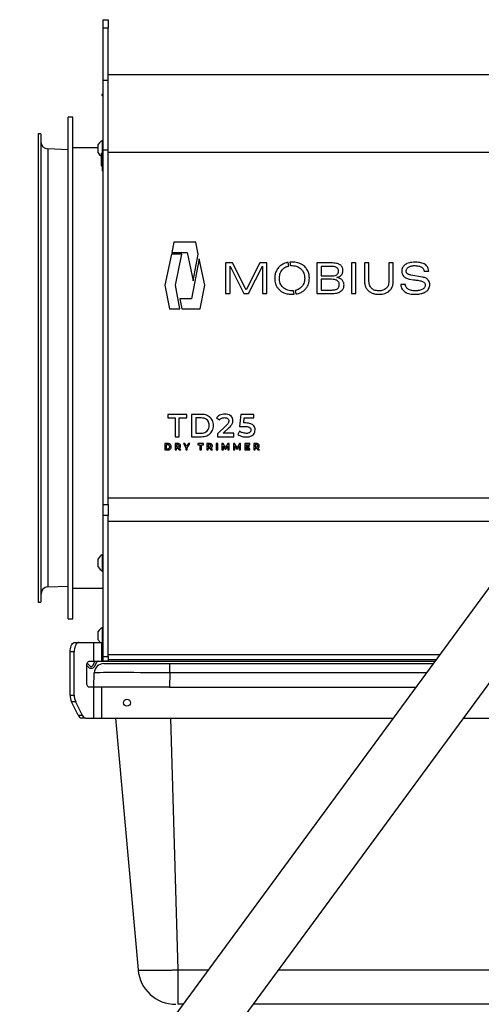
# Model space of a CAD drawing. Header units: inches. Extents: x 41.7 to 125.9, y 54.1 to 147.1.
# Tile 33 of 59: x 89.6 to 101.8, y 67.5 to 93.5. Entities that reach past the tile are written whole.
import ezdxf

# ---------------------------------------------------------------- set-up
doc = ezdxf.new("R2010")
doc.units = ezdxf.units.IN
doc.header["$LTSCALE"] = 20
doc.header["$MEASUREMENT"] = 0

msp = doc.modelspace()

# ---------------------------------------------------------------- linework, layer by layer
for p, q in [((91.853, 93.521), (91.978, 93.521)), ((91.853, 93.295), (91.853, 93.521)), ((91.978, 93.521), (91.978, 93.295)), ((91.978, 93.295), (91.853, 93.295)), ((91.853, 91.911), (91.853, 93.295)), ((91.978, 91.911), (91.978, 93.295)), ((91.978, 91.911), (91.853, 91.911)), ((91.853, 90.071), (91.853, 91.911)), ((91.978, 92.071), (116.978, 92.071)), ((91.978, 90.071), (91.978, 91.911)), ((91.853, 91.547), (91.817, 91.541)), ((91.817, 91.541), (91.817, 91.531)), ((91.817, 91.531), (91.853, 91.495)), ((91.047, 90.946), (90.922, 90.946)), ((90.922, 77.696), (90.922, 90.946)), ((91.047, 77.696), (91.047, 90.946)), ((90.207, 90.508), (90.129, 90.508)), ((90.129, 90.508), (90.129, 90.135)), ((90.207, 90.508), (90.207, 90.135)), ((91.853, 90.333), (91.835, 90.333)), ((91.835, 90.125), (91.835, 90.333)), ((90.129, 90.135), (90.129, 78.133)), ((90.207, 90.135), (90.207, 78.133)), ((90.922, 90.083), (90.387, 90.107)), ((90.387, 90.107), (90.387, 78.535)), ((91.721, 90.136), (91.047, 90.136)), ((91.721, 90.114), (91.721, 90.224)), ((91.721, 90.005), (91.721, 90.114)), ((91.828, 90.008), (91.803, 89.983)), ((91.843, 90.133), (91.828, 90.118)), ((91.828, 89.821), (91.828, 90.118)), ((91.853, 90.133), (91.843, 90.133)), ((91.843, 90.133), (91.843, 89.821)), ((91.978, 90.071), (91.853, 90.071)), ((91.853, 80.713), (91.853, 90.071)), ((91.978, 80.713), (91.978, 90.071)), ((91.978, 90.021), (116.978, 90.021)), ((91.803, 89.68), (91.803, 89.983)), ((91.828, 89.524), (91.828, 89.821)), ((91.843, 89.821), (91.843, 89.509)), ((91.803, 89.658), (91.803, 89.68)), ((91.803, 89.658), (91.828, 89.633)), ((91.828, 89.524), (91.843, 89.509)), ((91.843, 89.509), (91.853, 89.509)), ((93.717, 87.643), (93.66, 87.374)), ((94.294, 87.643), (93.717, 87.643)), ((94.361, 87.325), (94.294, 87.643)), ((93.651, 87.327), (93.478, 86.508)), ((93.931, 87.327), (93.651, 87.327)), ((93.66, 87.374), (94.07, 87.374)), ((93.758, 86.505), (93.931, 87.327)), ((94.07, 87.374), (94.228, 86.626)), ((94.386, 87.204), (94.185, 86.15)), ((94.228, 86.626), (94.361, 87.325)), ((94.533, 86.508), (94.386, 87.204)), ((95.271, 87.094), (95.084, 87.094)), ((95.084, 87.094), (95.084, 86.288)), ((95.201, 86.288), (95.201, 87.011)), ((95.201, 87.011), (95.203, 87.011)), ((95.203, 87.011), (95.568, 86.288)), ((95.63, 86.386), (95.271, 87.094)), ((95.988, 87.094), (95.63, 86.386)), ((95.692, 86.288), (96.056, 87.011)), ((96.176, 87.094), (95.988, 87.094)), ((96.056, 87.011), (96.058, 87.011)), ((96.058, 87.011), (96.058, 86.288)), ((96.176, 86.288), (96.176, 87.094)), ((96.755, 87.015), (96.737, 87.108)), ((96.783, 87.113), (96.801, 87.022)), ((97.875, 87.094), (97.491, 87.094)), ((97.491, 87.094), (97.491, 86.288)), ((97.608, 87.002), (97.608, 86.754)), ((97.868, 87.002), (97.608, 87.002)), ((98.526, 87.094), (98.409, 87.094)), ((98.409, 87.094), (98.409, 86.288)), ((98.526, 86.288), (98.526, 87.094)), ((98.873, 87.094), (98.756, 87.094)), ((98.756, 87.094), (98.756, 86.613)), ((98.873, 86.607), (98.873, 87.094)), ((99.514, 87.094), (99.397, 87.094)), ((99.397, 87.094), (99.397, 86.607)), ((99.514, 86.613), (99.514, 87.094)), ((97.608, 86.754), (97.908, 86.754)), ((97.608, 86.663), (97.608, 86.379)), ((97.882, 86.663), (97.608, 86.663)), ((98.021, 86.709), (98.021, 86.712)), ((99.934, 86.668), (100.049, 86.649)), ((100.285, 86.721), (99.982, 86.772)), ((100.328, 86.879), (100.452, 86.879)), ((93.478, 86.508), (93.598, 85.88)), ((93.877, 85.88), (93.758, 86.505)), ((94.413, 85.88), (94.533, 86.508)), ((96.925, 86.367), (96.943, 86.274)), ((97.608, 86.379), (97.889, 86.379)), ((99.835, 86.529), (99.711, 86.529)), ((93.874, 86.15), (93.925, 85.88)), ((94.185, 86.15), (93.874, 86.15)), ((95.084, 86.288), (95.201, 86.288)), ((95.568, 86.288), (95.692, 86.288)), ((96.058, 86.288), (96.176, 86.288)), ((96.896, 86.269), (96.879, 86.36)), ((97.491, 86.288), (97.903, 86.288)), ((98.409, 86.288), (98.526, 86.288)), ((93.598, 85.88), (93.877, 85.88)), ((93.925, 85.88), (94.413, 85.88)), ((105.603, 83.367), (89.645, 61.642)), ((94.056, 83.094), (93.556, 83.094)), ((93.556, 83.094), (93.556, 83.001)), ((93.556, 83.001), (93.752, 83.001)), ((93.752, 83.001), (93.752, 82.504)), ((93.861, 82.504), (93.861, 83.001)), ((93.861, 83.001), (94.056, 83.001)), ((94.056, 83.001), (94.056, 83.094)), ((94.443, 83.094), (94.186, 83.094)), ((94.186, 83.094), (94.186, 82.504)), ((94.295, 83.001), (94.295, 82.597)), ((94.438, 83.001), (94.295, 83.001)), ((94.844, 83.004), (94.921, 82.945)), ((95.484, 83.094), (95.453, 82.773)), ((95.83, 83.094), (95.484, 83.094)), ((95.564, 82.866), (95.576, 83.002)), ((95.576, 83.002), (95.83, 83.002)), ((95.83, 83.002), (95.83, 83.094)), ((95.101, 82.8), (94.867, 82.578)), ((95.024, 82.597), (95.181, 82.747)), ((95.453, 82.773), (95.596, 82.773)), ((95.62, 82.866), (95.564, 82.866)), ((93.752, 82.504), (93.861, 82.504)), ((94.186, 82.504), (94.443, 82.504)), ((94.295, 82.597), (94.438, 82.597)), ((94.867, 82.578), (94.867, 82.504)), ((94.867, 82.504), (95.301, 82.504)), ((95.301, 82.597), (95.024, 82.597)), ((95.301, 82.504), (95.301, 82.597)), ((95.456, 82.649), (95.41, 82.564)), ((93.555, 82.323), (93.478, 82.323)), ((93.478, 82.323), (93.478, 82.153)), ((93.517, 82.291), (93.517, 82.185)), ((93.553, 82.291), (93.517, 82.291)), ((93.822, 82.323), (93.749, 82.323)), ((93.749, 82.323), (93.749, 82.153)), ((93.82, 82.291), (93.788, 82.291)), ((93.788, 82.291), (93.788, 82.232)), ((93.788, 82.232), (93.82, 82.232)), ((93.788, 82.2), (93.824, 82.2)), ((93.788, 82.153), (93.788, 82.2)), ((93.824, 82.2), (93.857, 82.153)), ((93.899, 82.153), (93.861, 82.208)), ((94.01, 82.323), (93.968, 82.323)), ((93.968, 82.323), (94.034, 82.214)), ((94.055, 82.247), (94.01, 82.323)), ((94.034, 82.214), (94.034, 82.153)), ((94.1, 82.323), (94.055, 82.247)), ((94.073, 82.213), (94.139, 82.323)), ((94.073, 82.153), (94.073, 82.213)), ((94.139, 82.323), (94.1, 82.323)), ((94.498, 82.323), (94.35, 82.323)), ((94.35, 82.323), (94.35, 82.291)), ((94.35, 82.291), (94.404, 82.291)), ((94.404, 82.291), (94.404, 82.153)), ((94.444, 82.153), (94.444, 82.291)), ((94.444, 82.291), (94.498, 82.291)), ((94.498, 82.291), (94.498, 82.323)), ((94.662, 82.323), (94.589, 82.323)), ((94.589, 82.323), (94.589, 82.153)), ((94.628, 82.291), (94.628, 82.232)), ((94.66, 82.291), (94.628, 82.291)), ((94.628, 82.232), (94.66, 82.232)), ((94.628, 82.153), (94.628, 82.2)), ((94.628, 82.2), (94.664, 82.2)), ((94.664, 82.2), (94.697, 82.153)), ((94.739, 82.153), (94.701, 82.208)), ((94.73, 82.255), (94.735, 82.256)), ((94.877, 82.323), (94.838, 82.323)), ((94.838, 82.323), (94.838, 82.153)), ((94.877, 82.153), (94.877, 82.323)), ((95.02, 82.323), (94.988, 82.323)), ((94.988, 82.323), (94.988, 82.153)), ((95.084, 82.217), (95.02, 82.323)), ((95.025, 82.253), (95.074, 82.171)), ((95.025, 82.153), (95.025, 82.253)), ((95.146, 82.323), (95.084, 82.217)), ((95.092, 82.171), (95.142, 82.255)), ((95.142, 82.255), (95.142, 82.153)), ((95.178, 82.323), (95.146, 82.323)), ((95.179, 82.153), (95.178, 82.323)), ((95.323, 82.323), (95.29, 82.323)), ((95.29, 82.323), (95.29, 82.153)), ((95.386, 82.217), (95.323, 82.323)), ((95.327, 82.253), (95.377, 82.171)), ((95.327, 82.153), (95.327, 82.253)), ((95.449, 82.323), (95.386, 82.217)), ((95.394, 82.171), (95.444, 82.255)), ((95.444, 82.255), (95.445, 82.153)), ((95.481, 82.323), (95.449, 82.323)), ((95.481, 82.153), (95.481, 82.323)), ((95.721, 82.323), (95.593, 82.323)), ((95.593, 82.323), (95.593, 82.153)), ((95.632, 82.255), (95.632, 82.291)), ((95.632, 82.291), (95.721, 82.291)), ((95.71, 82.255), (95.632, 82.255)), ((95.632, 82.185), (95.632, 82.224)), ((95.632, 82.224), (95.71, 82.224)), ((95.71, 82.224), (95.71, 82.255)), ((95.721, 82.291), (95.721, 82.323)), ((95.901, 82.323), (95.828, 82.323)), ((95.828, 82.323), (95.828, 82.153)), ((95.867, 82.291), (95.867, 82.232)), ((95.899, 82.291), (95.867, 82.291)), ((95.867, 82.232), (95.899, 82.232)), ((95.867, 82.153), (95.867, 82.2)), ((95.867, 82.2), (95.903, 82.2)), ((95.903, 82.2), (95.936, 82.153)), ((95.978, 82.153), (95.94, 82.208)), ((93.478, 82.153), (93.555, 82.153)), ((93.517, 82.185), (93.553, 82.185)), ((93.749, 82.153), (93.788, 82.153)), ((93.857, 82.153), (93.899, 82.153)), ((94.034, 82.153), (94.073, 82.153)), ((94.404, 82.153), (94.444, 82.153)), ((94.589, 82.153), (94.628, 82.153)), ((94.697, 82.153), (94.739, 82.153)), ((94.838, 82.153), (94.877, 82.153)), ((94.988, 82.153), (95.025, 82.153)), ((95.074, 82.171), (95.092, 82.171)), ((95.142, 82.153), (95.179, 82.153)), ((95.29, 82.153), (95.327, 82.153)), ((95.377, 82.171), (95.394, 82.171)), ((95.445, 82.153), (95.481, 82.153)), ((95.593, 82.153), (95.724, 82.153)), ((95.724, 82.185), (95.632, 82.185)), ((95.724, 82.153), (95.724, 82.185)), ((95.828, 82.153), (95.867, 82.153)), ((95.936, 82.153), (95.978, 82.153)), ((91.797, 62.038), (105.943, 81.296)), ((91.853, 80.713), (91.978, 80.713)), ((91.853, 80.419), (91.853, 80.713)), ((91.978, 80.887), (103.782, 80.887)), ((91.978, 80.713), (91.978, 80.419)), ((91.978, 80.419), (91.853, 80.419)), ((91.853, 76.699), (91.853, 80.419)), ((91.978, 76.699), (91.978, 80.419)), ((91.978, 80.269), (103.327, 80.269)), ((91.853, 79.39), (91.835, 79.39)), ((91.835, 79.207), (91.835, 79.39)), ((91.721, 79.189), (91.721, 79.281)), ((91.721, 79.063), (91.721, 79.189)), ((91.835, 78.953), (91.835, 79.207)), ((91.835, 78.953), (91.853, 78.953)), ((90.387, 78.535), (90.922, 78.558)), ((91.047, 78.506), (91.853, 78.506)), ((90.129, 78.133), (90.207, 78.133)), ((90.922, 77.696), (91.047, 77.696)), ((91.721, 77.263), (91.721, 77.355)), ((91.721, 77.136), (91.721, 77.263)), ((91.853, 77.464), (91.835, 77.464)), ((91.835, 77.28), (91.835, 77.464)), ((91.835, 77.071), (91.835, 77.28)), ((91.105, 77.071), (91.214, 77.071)), ((91.214, 77.071), (91.603, 77.071)), ((91.603, 76.571), (91.603, 77.071)), ((91.603, 77.071), (91.819, 77.071)), ((91.819, 76.571), (91.819, 77.071)), ((91.819, 77.071), (91.853, 77.071)), ((91.086, 76.816), (90.978, 76.816)), ((90.978, 75.676), (90.978, 76.816)), ((91.086, 75.676), (91.086, 76.816)), ((91.978, 76.751), (100.743, 76.751)), ((91.427, 76.518), (91.496, 76.448)), ((91.478, 76.571), (91.603, 76.571)), ((91.575, 76.459), (91.639, 76.571)), ((91.603, 76.571), (91.819, 76.571)), ((91.618, 76.434), (91.683, 76.546)), ((91.819, 76.571), (91.858, 76.571)), ((91.853, 76.699), (91.978, 76.699)), ((91.853, 76.571), (91.853, 76.699)), ((91.978, 76.571), (91.853, 76.571)), ((91.858, 76.571), (100.611, 76.571)), ((91.858, 76.571), (91.858, 76.571)), ((91.866, 76.508), (91.866, 76.508)), ((91.866, 76.508), (93.595, 76.508)), ((91.978, 76.699), (91.978, 76.571)), ((91.978, 76.621), (100.647, 76.621)), ((93.595, 76.508), (93.615, 76.508)), ((93.615, 76.267), (93.615, 76.508)), ((93.615, 76.508), (100.565, 76.508)), ((91.415, 76.008), (91.415, 76.446)), ((91.416, 76.458), (91.461, 76.413)), ((91.603, 75.883), (91.616, 76.267)), ((93.615, 76.267), (93.602, 75.883)), ((100.388, 76.267), (93.615, 76.267)), ((91.603, 75.883), (91.478, 75.883)), ((91.603, 75.071), (91.603, 75.883)), ((91.819, 75.883), (91.603, 75.883)), ((91.819, 75.071), (91.819, 75.883)), ((92.528, 75.883), (91.819, 75.883)), ((93.602, 75.883), (92.528, 75.883)), ((93.602, 75.883), (100.106, 75.883)), ((90.978, 75.676), (91.086, 75.676)), ((91.123, 75.496), (91.015, 75.496)), ((91.191, 75.145), (91.015, 75.496)), ((91.123, 75.496), (91.299, 75.145)), ((91.191, 75.145), (91.299, 75.145)), ((91.389, 75.071), (91.281, 75.071)), ((91.389, 75.071), (91.603, 75.071)), ((91.603, 75.071), (91.819, 75.071)), ((91.819, 75.071), (99.509, 75.071)), ((92.176, 75.071), (92.771, 68.419)), ((93.627, 75.071), (93.826, 68.419)), ((101.37, 75.071), (117.209, 75.071)), ((93.826, 68.419), (93.826, 67.508)), ((93.826, 68.419), (94.623, 68.419)), ((96.484, 68.419), (115.13, 68.419)), ((93.954, 67.508), (93.826, 67.508)), ((115.13, 67.508), (95.815, 67.508))]:
    msp.add_line(p, q)
at = {"flags": 128}
for points in [[(90.978, 76.816), (90.98, 76.86), (90.986, 76.903), (90.995, 76.943), (91.008, 76.98), (91.023, 77.011), (91.042, 77.037), (91.062, 77.055), (91.083, 77.067), (91.105, 77.071)], [(91.214, 77.071), (91.191, 77.067), (91.17, 77.055), (91.15, 77.037), (91.132, 77.011), (91.116, 76.98), (91.103, 76.943), (91.094, 76.903), (91.088, 76.86), (91.086, 76.816)], [(91.415, 76.446), (91.417, 76.47), (91.42, 76.494), (91.426, 76.515), (91.434, 76.534), (91.443, 76.55), (91.454, 76.561), (91.466, 76.568), (91.478, 76.571)], [(91.478, 75.883), (91.466, 75.886), (91.454, 75.893), (91.443, 75.904), (91.434, 75.92), (91.426, 75.939), (91.42, 75.96), (91.417, 75.984), (91.415, 76.008)]]:
    msp.add_lwpolyline(points, dxfattribs=at)
msp.add_circle((92.478, 75.477), 0.0905)
for centre, radius, start, end in [((90.395, 90.294), 0.188, 180, 267.5), ((91.935, 90.114), 0.24, 114.518, 152.907), ((91.935, 90.114), 0.24, 207.093, 236.7138), ((91.935, 79.172), 0.24, 114.518, 152.907), ((91.935, 79.172), 0.24, 207.093, 245.482), ((90.395, 78.348), 0.187, 92.5, 180), ((91.935, 77.246), 0.24, 114.518, 152.907), ((91.935, 77.246), 0.24, 207.093, 226.7773), ((91.866, 76.258), 0.25, 90, 178), ((91.726, 76.521), 0.05, 90, 150), ((91.531, 76.484), 0.1, 225, 330), ((91.531, 76.484), 0.05, 225, 330), ((91.392, 75.668), 0.414, 178.8567, 204.5452), ((91.5, 75.668), 0.414, 178.8567, 204.5452), ((91.297, 75.182), 0.113, 199.1377, 261.5838), ((91.405, 75.182), 0.113, 199.1377, 261.5838), ((93.767, 68.508), 1, 185.1173, 270)]:
    msp.add_arc(centre, radius, start, end)
msp.add_ellipse((93.617, 76.258), major_axis=(2.001, -0.009), ratio=0.004356, start_param=1.571881, end_param=3.14146)
for points, knots in [([(96.425, 86.886), (96.417, 86.868), (96.403, 86.837), (96.395, 86.804), (96.392, 86.789)], [0, 0, 0, 0, 0.561615, 1, 1, 1, 1]), ([(96.483, 86.975), (96.47, 86.959), (96.448, 86.931), (96.432, 86.9), (96.425, 86.886)], [0, 0, 0, 0, 0.566499, 1, 1, 1, 1]), ([(96.569, 87.048), (96.551, 87.036), (96.52, 87.015), (96.494, 86.987), (96.483, 86.975)], [0, 0, 0, 0, 0.569926, 1, 1, 1, 1]), ([(96.53, 86.827), (96.54, 86.849), (96.558, 86.887), (96.586, 86.918), (96.598, 86.932)], [0, 0, 0, 0, 0.567628, 1, 1, 1, 1]), ([(96.687, 87.097), (96.663, 87.09), (96.622, 87.078), (96.585, 87.057), (96.569, 87.048)], [0, 0, 0, 0, 0.57874, 1, 1, 1, 1]), ([(96.598, 86.932), (96.616, 86.947), (96.648, 86.975), (96.687, 86.992), (96.704, 86.999)], [0, 0, 0, 0, 0.5512458, 1, 1, 1, 1]), ([(96.737, 87.108), (96.727, 87.106), (96.711, 87.103), (96.694, 87.099), (96.687, 87.097)], [0, 0, 0, 0, 0.568881, 1, 1, 1, 1]), ([(96.704, 86.999), (96.713, 87.003), (96.73, 87.009), (96.747, 87.013), (96.755, 87.015)], [0, 0, 0, 0, 0.555862, 1, 1, 1, 1]), ([(96.84, 87.115), (96.829, 87.115), (96.81, 87.115), (96.791, 87.113), (96.783, 87.113)], [0, 0, 0, 0, 0.569071, 1, 1, 1, 1]), ([(96.801, 87.022), (96.808, 87.022), (96.821, 87.023), (96.834, 87.023), (96.84, 87.023)], [0, 0, 0, 0, 0.55453, 1, 1, 1, 1]), ([(96.993, 87.097), (96.966, 87.103), (96.915, 87.114), (96.864, 87.115), (96.84, 87.115)], [0, 0, 0, 0, 0.53359, 1, 1, 1, 1]), ([(96.84, 87.023), (96.866, 87.022), (96.913, 87.02), (96.957, 87.006), (96.976, 86.999)], [0, 0, 0, 0, 0.5746537, 1, 1, 1, 1]), ([(96.976, 86.999), (96.998, 86.99), (97.036, 86.972), (97.068, 86.944), (97.081, 86.932)], [0, 0, 0, 0, 0.567513, 1, 1, 1, 1]), ([(97.11, 87.048), (97.09, 87.059), (97.053, 87.08), (97.011, 87.092), (96.993, 87.097)], [0, 0, 0, 0, 0.540624, 1, 1, 1, 1]), ([(97.081, 86.932), (97.097, 86.915), (97.125, 86.883), (97.142, 86.844), (97.149, 86.827)], [0, 0, 0, 0, 0.551112, 1, 1, 1, 1]), ([(97.197, 86.975), (97.182, 86.99), (97.156, 87.018), (97.125, 87.039), (97.11, 87.048)], [0, 0, 0, 0, 0.54932, 1, 1, 1, 1]), ([(97.255, 86.886), (97.246, 86.903), (97.229, 86.935), (97.207, 86.963), (97.197, 86.975)], [0, 0, 0, 0, 0.553076, 1, 1, 1, 1]), ([(97.288, 86.789), (97.283, 86.808), (97.275, 86.841), (97.261, 86.872), (97.255, 86.886)], [0, 0, 0, 0, 0.557953, 1, 1, 1, 1]), ([(97.966, 86.993), (97.95, 86.996), (97.917, 87.002), (97.885, 87.002), (97.868, 87.002)], [0, 0, 0, 0, 0.508714, 1, 1, 1, 1]), ([(98.017, 87.082), (97.993, 87.086), (97.946, 87.093), (97.898, 87.094), (97.875, 87.094)], [0, 0, 0, 0, 0.5190892, 1, 1, 1, 1]), ([(98.027, 86.968), (98.017, 86.974), (97.998, 86.985), (97.977, 86.991), (97.966, 86.993)], [0, 0, 0, 0, 0.5147356, 1, 1, 1, 1]), ([(98.112, 87.044), (98.097, 87.053), (98.067, 87.07), (98.033, 87.078), (98.017, 87.082)], [0, 0, 0, 0, 0.521823, 1, 1, 1, 1]), ([(98.057, 86.928), (98.053, 86.936), (98.046, 86.952), (98.033, 86.963), (98.027, 86.968)], [0, 0, 0, 0, 0.542562, 1, 1, 1, 1]), ([(98.066, 86.877), (98.065, 86.887), (98.065, 86.905), (98.059, 86.921), (98.057, 86.928)], [0, 0, 0, 0, 0.576236, 1, 1, 1, 1]), ([(98.166, 86.981), (98.159, 86.994), (98.145, 87.019), (98.123, 87.036), (98.112, 87.044)], [0, 0, 0, 0, 0.551597, 1, 1, 1, 1]), ([(98.141, 86.771), (98.148, 86.779), (98.163, 86.797), (98.18, 86.838), (98.182, 86.87), (98.183, 86.891)], [0, 0, 0, 0, 0.257194, 0.525033, 1, 1, 1, 1]), ([(98.183, 86.891), (98.182, 86.909), (98.181, 86.94), (98.17, 86.968), (98.166, 86.981)], [0, 0, 0, 0, 0.584587, 1, 1, 1, 1]), ([(99.761, 86.974), (99.754, 86.956), (99.739, 86.923), (99.738, 86.887), (99.737, 86.871)], [0, 0, 0, 0, 0.544475, 1, 1, 1, 1]), ([(99.831, 87.051), (99.815, 87.039), (99.787, 87.017), (99.769, 86.987), (99.761, 86.974)], [0, 0, 0, 0, 0.56765, 1, 1, 1, 1]), ([(99.943, 87.099), (99.92, 87.092), (99.881, 87.081), (99.846, 87.06), (99.831, 87.051)], [0, 0, 0, 0, 0.585203, 1, 1, 1, 1]), ([(99.854, 86.877), (99.855, 86.889), (99.857, 86.911), (99.867, 86.929), (99.871, 86.938)], [0, 0, 0, 0, 0.5659915, 1, 1, 1, 1]), ([(99.871, 86.938), (99.878, 86.947), (99.891, 86.965), (99.909, 86.978), (99.918, 86.984)], [0, 0, 0, 0, 0.545746, 1, 1, 1, 1]), ([(99.918, 86.984), (99.929, 86.991), (99.951, 87.003), (99.975, 87.01), (99.986, 87.013)], [0, 0, 0, 0, 0.5430932, 1, 1, 1, 1]), ([(100.092, 87.115), (100.063, 87.114), (100.013, 87.113), (99.963, 87.103), (99.943, 87.099)], [0, 0, 0, 0, 0.585363, 1, 1, 1, 1]), ([(99.986, 87.013), (100.001, 87.017), (100.028, 87.023), (100.056, 87.023), (100.069, 87.023)], [0, 0, 0, 0, 0.548512, 1, 1, 1, 1]), ([(100.069, 87.023), (100.087, 87.023), (100.118, 87.023), (100.15, 87.019), (100.163, 87.017)], [0, 0, 0, 0, 0.570354, 1, 1, 1, 1]), ([(100.218, 87.104), (100.195, 87.108), (100.153, 87.114), (100.111, 87.115), (100.092, 87.115)], [0, 0, 0, 0, 0.560635, 1, 1, 1, 1]), ([(100.163, 87.017), (100.179, 87.014), (100.207, 87.009), (100.233, 86.998), (100.243, 86.994)], [0, 0, 0, 0, 0.580725, 1, 1, 1, 1]), ([(100.331, 87.067), (100.312, 87.076), (100.275, 87.093), (100.236, 87.101), (100.218, 87.104)], [0, 0, 0, 0, 0.547028, 1, 1, 1, 1]), ([(100.243, 86.994), (100.256, 86.987), (100.277, 86.976), (100.294, 86.958), (100.301, 86.95)], [0, 0, 0, 0, 0.568259, 1, 1, 1, 1]), ([(100.301, 86.95), (100.308, 86.938), (100.323, 86.917), (100.326, 86.891), (100.328, 86.879)], [0, 0, 0, 0, 0.5361599, 1, 1, 1, 1]), ([(100.415, 86.994), (100.402, 87.011), (100.378, 87.04), (100.346, 87.059), (100.331, 87.067)], [0, 0, 0, 0, 0.556784, 1, 1, 1, 1]), ([(100.452, 86.879), (100.449, 86.903), (100.445, 86.945), (100.424, 86.98), (100.415, 86.994)], [0, 0, 0, 0, 0.586102, 1, 1, 1, 1]), ([(96.392, 86.789), (96.389, 86.771), (96.383, 86.738), (96.382, 86.705), (96.382, 86.691)], [0, 0, 0, 0, 0.567976, 1, 1, 1, 1]), ([(96.382, 86.691), (96.383, 86.663), (96.386, 86.613), (96.399, 86.565), (96.406, 86.543)], [0, 0, 0, 0, 0.549997, 1, 1, 1, 1]), ([(96.506, 86.691), (96.507, 86.718), (96.509, 86.764), (96.524, 86.808), (96.53, 86.827)], [0, 0, 0, 0, 0.575197, 1, 1, 1, 1]), ([(96.53, 86.555), (96.522, 86.579), (96.508, 86.623), (96.507, 86.67), (96.506, 86.691)], [0, 0, 0, 0, 0.543613, 1, 1, 1, 1]), ([(97.149, 86.827), (97.157, 86.803), (97.171, 86.758), (97.173, 86.712), (97.174, 86.691)], [0, 0, 0, 0, 0.5437303, 1, 1, 1, 1]), ([(97.174, 86.691), (97.173, 86.664), (97.171, 86.617), (97.156, 86.573), (97.149, 86.555)], [0, 0, 0, 0, 0.5753464, 1, 1, 1, 1]), ([(97.274, 86.543), (97.282, 86.571), (97.295, 86.619), (97.297, 86.669), (97.298, 86.691)], [0, 0, 0, 0, 0.5693076, 1, 1, 1, 1]), ([(97.298, 86.691), (97.297, 86.709), (97.296, 86.742), (97.29, 86.774), (97.288, 86.789)], [0, 0, 0, 0, 0.551718, 1, 1, 1, 1]), ([(98.04, 86.626), (98.029, 86.632), (98.006, 86.646), (97.952, 86.66), (97.91, 86.662), (97.882, 86.663)], [0, 0, 0, 0, 0.224595, 0.487745, 1, 1, 1, 1]), ([(97.908, 86.754), (97.933, 86.755), (97.974, 86.757), (98.01, 86.776), (98.024, 86.783)], [0, 0, 0, 0, 0.608221, 1, 1, 1, 1]), ([(98.021, 86.712), (98.034, 86.715), (98.061, 86.721), (98.103, 86.739), (98.127, 86.759), (98.141, 86.771)], [0, 0, 0, 0, 0.3140951, 0.5978267, 1, 1, 1, 1]), ([(98.106, 86.685), (98.091, 86.691), (98.064, 86.703), (98.034, 86.707), (98.021, 86.709)], [0, 0, 0, 0, 0.537053, 1, 1, 1, 1]), ([(98.024, 86.783), (98.031, 86.789), (98.046, 86.801), (98.063, 86.834), (98.064, 86.86), (98.066, 86.877)], [0, 0, 0, 0, 0.259909, 0.52398, 1, 1, 1, 1]), ([(98.089, 86.519), (98.089, 86.531), (98.087, 86.555), (98.074, 86.594), (98.052, 86.614), (98.04, 86.626)], [0, 0, 0, 0, 0.302303, 0.577113, 1, 1, 1, 1]), ([(98.166, 86.64), (98.156, 86.65), (98.138, 86.668), (98.116, 86.68), (98.106, 86.685)], [0, 0, 0, 0, 0.542824, 1, 1, 1, 1]), ([(98.202, 86.581), (98.197, 86.593), (98.187, 86.614), (98.173, 86.632), (98.166, 86.64)], [0, 0, 0, 0, 0.556701, 1, 1, 1, 1]), ([(99.737, 86.871), (99.738, 86.849), (99.74, 86.812), (99.757, 86.78), (99.764, 86.767)], [0, 0, 0, 0, 0.59552, 1, 1, 1, 1]), ([(99.764, 86.767), (99.775, 86.753), (99.795, 86.728), (99.822, 86.711), (99.835, 86.704)], [0, 0, 0, 0, 0.555036, 1, 1, 1, 1]), ([(99.835, 86.704), (99.852, 86.695), (99.884, 86.68), (99.919, 86.672), (99.934, 86.668)], [0, 0, 0, 0, 0.540897, 1, 1, 1, 1]), ([(99.86, 86.845), (99.858, 86.851), (99.855, 86.861), (99.855, 86.872), (99.854, 86.877)], [0, 0, 0, 0, 0.55841, 1, 1, 1, 1]), ([(99.88, 86.815), (99.875, 86.82), (99.867, 86.829), (99.862, 86.84), (99.86, 86.845)], [0, 0, 0, 0, 0.586373, 1, 1, 1, 1]), ([(99.92, 86.79), (99.911, 86.793), (99.897, 86.8), (99.885, 86.81), (99.88, 86.815)], [0, 0, 0, 0, 0.593029, 1, 1, 1, 1]), ([(99.982, 86.772), (99.969, 86.775), (99.948, 86.779), (99.928, 86.787), (99.92, 86.79)], [0, 0, 0, 0, 0.6014463, 1, 1, 1, 1]), ([(100.049, 86.649), (100.07, 86.646), (100.109, 86.641), (100.147, 86.637), (100.163, 86.635)], [0, 0, 0, 0, 0.56377, 1, 1, 1, 1]), ([(100.163, 86.635), (100.183, 86.632), (100.217, 86.628), (100.25, 86.619), (100.263, 86.615)], [0, 0, 0, 0, 0.587433, 1, 1, 1, 1]), ([(100.431, 86.652), (100.422, 86.661), (100.401, 86.681), (100.352, 86.706), (100.311, 86.715), (100.285, 86.721)], [0, 0, 0, 0, 0.245339, 0.512345, 1, 1, 1, 1]), ([(100.478, 86.524), (100.477, 86.538), (100.476, 86.564), (100.463, 86.609), (100.443, 86.635), (100.431, 86.652)], [0, 0, 0, 0, 0.291155, 0.567587, 1, 1, 1, 1]), ([(96.406, 86.543), (96.416, 86.516), (96.435, 86.466), (96.468, 86.425), (96.483, 86.407)], [0, 0, 0, 0, 0.55399, 1, 1, 1, 1]), ([(96.483, 86.407), (96.505, 86.384), (96.547, 86.343), (96.6, 86.317), (96.624, 86.305)], [0, 0, 0, 0, 0.539365, 1, 1, 1, 1]), ([(96.598, 86.45), (96.583, 86.467), (96.555, 86.499), (96.538, 86.537), (96.53, 86.555)], [0, 0, 0, 0, 0.551163, 1, 1, 1, 1]), ([(96.704, 86.382), (96.682, 86.392), (96.643, 86.409), (96.612, 86.437), (96.598, 86.45)], [0, 0, 0, 0, 0.56745, 1, 1, 1, 1]), ([(96.84, 86.358), (96.813, 86.359), (96.767, 86.361), (96.723, 86.376), (96.704, 86.382)], [0, 0, 0, 0, 0.574675, 1, 1, 1, 1]), ([(96.976, 86.382), (96.966, 86.379), (96.95, 86.373), (96.933, 86.369), (96.925, 86.367)], [0, 0, 0, 0, 0.555935, 1, 1, 1, 1]), ([(97.081, 86.45), (97.064, 86.434), (97.032, 86.406), (96.993, 86.39), (96.976, 86.382)], [0, 0, 0, 0, 0.551311, 1, 1, 1, 1]), ([(97.056, 86.305), (97.086, 86.321), (97.139, 86.347), (97.18, 86.389), (97.197, 86.407)], [0, 0, 0, 0, 0.579165, 1, 1, 1, 1]), ([(97.149, 86.555), (97.139, 86.533), (97.122, 86.494), (97.093, 86.463), (97.081, 86.45)], [0, 0, 0, 0, 0.567532, 1, 1, 1, 1]), ([(97.197, 86.407), (97.215, 86.43), (97.248, 86.472), (97.266, 86.522), (97.274, 86.543)], [0, 0, 0, 0, 0.564735, 1, 1, 1, 1]), ([(97.889, 86.379), (97.909, 86.379), (97.942, 86.38), (97.975, 86.387), (97.987, 86.39)], [0, 0, 0, 0, 0.608218, 1, 1, 1, 1]), ([(97.987, 86.39), (98.001, 86.394), (98.023, 86.401), (98.041, 86.414), (98.049, 86.419)], [0, 0, 0, 0, 0.5987316, 1, 1, 1, 1]), ([(98.049, 86.419), (98.056, 86.427), (98.07, 86.44), (98.077, 86.457), (98.08, 86.464)], [0, 0, 0, 0, 0.56903, 1, 1, 1, 1]), ([(98.08, 86.464), (98.083, 86.474), (98.089, 86.492), (98.089, 86.51), (98.089, 86.519)], [0, 0, 0, 0, 0.551364, 1, 1, 1, 1]), ([(98.141, 86.355), (98.154, 86.367), (98.176, 86.387), (98.19, 86.414), (98.196, 86.426)], [0, 0, 0, 0, 0.572287, 1, 1, 1, 1]), ([(98.196, 86.426), (98.202, 86.442), (98.212, 86.469), (98.213, 86.499), (98.213, 86.512)], [0, 0, 0, 0, 0.553794, 1, 1, 1, 1]), ([(98.213, 86.512), (98.213, 86.525), (98.212, 86.549), (98.205, 86.571), (98.202, 86.581)], [0, 0, 0, 0, 0.56212, 1, 1, 1, 1]), ([(98.756, 86.613), (98.757, 86.582), (98.759, 86.531), (98.777, 86.482), (98.784, 86.462)], [0, 0, 0, 0, 0.58433, 1, 1, 1, 1]), ([(98.784, 86.462), (98.796, 86.439), (98.816, 86.398), (98.848, 86.367), (98.862, 86.354)], [0, 0, 0, 0, 0.566967, 1, 1, 1, 1]), ([(98.941, 86.424), (98.929, 86.438), (98.906, 86.464), (98.886, 86.511), (98.875, 86.559), (98.874, 86.591), (98.873, 86.607)], [0, 0, 0, 0, 0.262476, 0.530722, 0.755761, 1, 1, 1, 1]), ([(99.135, 86.358), (99.113, 86.359), (99.071, 86.36), (99.016, 86.375), (98.973, 86.397), (98.951, 86.415), (98.941, 86.424)], [0, 0, 0, 0, 0.315772, 0.596792, 0.801462, 1, 1, 1, 1]), ([(99.329, 86.424), (99.315, 86.413), (99.287, 86.389), (99.238, 86.37), (99.186, 86.36), (99.152, 86.359), (99.135, 86.358)], [0, 0, 0, 0, 0.253242, 0.519863, 0.748524, 1, 1, 1, 1]), ([(99.397, 86.607), (99.396, 86.586), (99.394, 86.547), (99.379, 86.496), (99.357, 86.455), (99.338, 86.435), (99.329, 86.424)], [0, 0, 0, 0, 0.30708, 0.585625, 0.793514, 1, 1, 1, 1]), ([(99.407, 86.354), (99.425, 86.371), (99.457, 86.403), (99.477, 86.444), (99.486, 86.462)], [0, 0, 0, 0, 0.551445, 1, 1, 1, 1]), ([(99.486, 86.462), (99.495, 86.488), (99.512, 86.537), (99.513, 86.589), (99.514, 86.613)], [0, 0, 0, 0, 0.534408, 1, 1, 1, 1]), ([(99.711, 86.529), (99.714, 86.505), (99.72, 86.461), (99.746, 86.404), (99.78, 86.36), (99.806, 86.341), (99.819, 86.331)], [0, 0, 0, 0, 0.3027305, 0.5778297, 0.7867914, 1, 1, 1, 1]), ([(99.856, 86.457), (99.85, 86.469), (99.838, 86.492), (99.836, 86.517), (99.835, 86.529)], [0, 0, 0, 0, 0.549662, 1, 1, 1, 1]), ([(99.91, 86.403), (99.898, 86.412), (99.877, 86.427), (99.862, 86.448), (99.856, 86.457)], [0, 0, 0, 0, 0.5700995, 1, 1, 1, 1]), ([(99.993, 86.37), (99.976, 86.374), (99.947, 86.382), (99.921, 86.397), (99.91, 86.403)], [0, 0, 0, 0, 0.583766, 1, 1, 1, 1]), ([(100.098, 86.358), (100.077, 86.358), (100.042, 86.359), (100.007, 86.367), (99.993, 86.37)], [0, 0, 0, 0, 0.578851, 1, 1, 1, 1]), ([(100.293, 86.402), (100.279, 86.394), (100.249, 86.378), (100.201, 86.366), (100.149, 86.359), (100.116, 86.358), (100.098, 86.358)], [0, 0, 0, 0, 0.234526, 0.500636, 0.73696, 1, 1, 1, 1]), ([(100.263, 86.615), (100.278, 86.61), (100.304, 86.601), (100.325, 86.584), (100.334, 86.577)], [0, 0, 0, 0, 0.588254, 1, 1, 1, 1]), ([(100.361, 86.512), (100.36, 86.5), (100.358, 86.476), (100.342, 86.445), (100.32, 86.42), (100.302, 86.408), (100.293, 86.402)], [0, 0, 0, 0, 0.266624, 0.530777, 0.753349, 1, 1, 1, 1]), ([(100.334, 86.577), (100.342, 86.567), (100.359, 86.548), (100.36, 86.523), (100.361, 86.512)], [0, 0, 0, 0, 0.538687, 1, 1, 1, 1]), ([(100.375, 86.335), (100.392, 86.348), (100.423, 86.37), (100.443, 86.402), (100.452, 86.416)], [0, 0, 0, 0, 0.570561, 1, 1, 1, 1]), ([(100.452, 86.416), (100.46, 86.435), (100.476, 86.469), (100.477, 86.507), (100.478, 86.524)], [0, 0, 0, 0, 0.5467347, 1, 1, 1, 1]), ([(96.624, 86.305), (96.641, 86.299), (96.677, 86.285), (96.749, 86.27), (96.805, 86.268), (96.84, 86.266)], [0, 0, 0, 0, 0.251086, 0.522657, 1, 1, 1, 1]), ([(96.879, 86.36), (96.871, 86.359), (96.858, 86.358), (96.846, 86.358), (96.84, 86.358)], [0, 0, 0, 0, 0.554538, 1, 1, 1, 1]), ([(96.84, 86.266), (96.85, 86.267), (96.869, 86.267), (96.888, 86.268), (96.896, 86.269)], [0, 0, 0, 0, 0.568864, 1, 1, 1, 1]), ([(96.943, 86.274), (96.965, 86.278), (97.004, 86.285), (97.04, 86.299), (97.056, 86.305)], [0, 0, 0, 0, 0.579502, 1, 1, 1, 1]), ([(97.903, 86.288), (97.932, 86.288), (97.98, 86.289), (98.026, 86.301), (98.045, 86.305)], [0, 0, 0, 0, 0.5951366, 1, 1, 1, 1]), ([(98.045, 86.305), (98.065, 86.312), (98.1, 86.324), (98.129, 86.346), (98.141, 86.355)], [0, 0, 0, 0, 0.5897872, 1, 1, 1, 1]), ([(98.862, 86.354), (98.883, 86.338), (98.919, 86.31), (98.962, 86.295), (98.982, 86.288)], [0, 0, 0, 0, 0.547876, 1, 1, 1, 1]), ([(98.982, 86.288), (99.009, 86.281), (99.059, 86.268), (99.111, 86.267), (99.135, 86.266)], [0, 0, 0, 0, 0.542307, 1, 1, 1, 1]), ([(99.135, 86.266), (99.164, 86.267), (99.216, 86.269), (99.266, 86.282), (99.287, 86.288)], [0, 0, 0, 0, 0.574244, 1, 1, 1, 1]), ([(99.287, 86.288), (99.312, 86.297), (99.355, 86.313), (99.392, 86.341), (99.407, 86.354)], [0, 0, 0, 0, 0.571703, 1, 1, 1, 1]), ([(99.819, 86.331), (99.839, 86.319), (99.881, 86.296), (99.949, 86.278), (100.02, 86.268), (100.067, 86.267), (100.091, 86.266)], [0, 0, 0, 0, 0.2398664, 0.5069177, 0.7411929, 1, 1, 1, 1]), ([(100.091, 86.266), (100.123, 86.267), (100.178, 86.268), (100.231, 86.28), (100.253, 86.284)], [0, 0, 0, 0, 0.584663, 1, 1, 1, 1]), ([(100.253, 86.284), (100.278, 86.291), (100.321, 86.303), (100.359, 86.326), (100.375, 86.335)], [0, 0, 0, 0, 0.585474, 1, 1, 1, 1]), ([(94.654, 82.799), (94.653, 82.821), (94.65, 82.862), (94.624, 82.918), (94.58, 82.963), (94.516, 82.996), (94.465, 82.999), (94.438, 83.001)], [0, 0, 0, 0, 0.193469, 0.370858, 0.543967, 0.758285, 1, 1, 1, 1]), ([(94.765, 82.799), (94.763, 82.823), (94.761, 82.869), (94.738, 82.933), (94.703, 82.988), (94.654, 83.033), (94.594, 83.068), (94.522, 83.09), (94.47, 83.092), (94.443, 83.094)], [0, 0, 0, 0, 0.145125, 0.280736, 0.411671, 0.542675, 0.6847, 0.835921, 1, 1, 1, 1]), ([(95.068, 83.102), (95.042, 83.101), (94.992, 83.098), (94.928, 83.075), (94.878, 83.044), (94.856, 83.017), (94.844, 83.004)], [0, 0, 0, 0, 0.307567, 0.590434, 0.799042, 1, 1, 1, 1]), ([(94.921, 82.945), (94.931, 82.956), (94.95, 82.977), (94.986, 82.996), (95.023, 83.005), (95.047, 83.006), (95.059, 83.007)], [0, 0, 0, 0, 0.276219, 0.546669, 0.766738, 1, 1, 1, 1]), ([(95.059, 83.007), (95.071, 83.006), (95.094, 83.006), (95.125, 82.996), (95.149, 82.98), (95.166, 82.954), (95.168, 82.933), (95.168, 82.922)], [0, 0, 0, 0, 0.235835, 0.432542, 0.602477, 0.791989, 1, 1, 1, 1]), ([(95.279, 82.933), (95.277, 82.951), (95.274, 82.987), (95.248, 83.034), (95.205, 83.072), (95.143, 83.098), (95.094, 83.101), (95.068, 83.102)], [0, 0, 0, 0, 0.180928, 0.349299, 0.52042, 0.742501, 1, 1, 1, 1]), ([(94.438, 82.597), (94.461, 82.598), (94.505, 82.601), (94.564, 82.625), (94.613, 82.666), (94.648, 82.726), (94.652, 82.774), (94.654, 82.799)], [0, 0, 0, 0, 0.207442, 0.393546, 0.568071, 0.774282, 1, 1, 1, 1]), ([(94.443, 82.504), (94.469, 82.506), (94.518, 82.508), (94.587, 82.528), (94.647, 82.56), (94.698, 82.604), (94.736, 82.66), (94.76, 82.726), (94.763, 82.774), (94.765, 82.799)], [0, 0, 0, 0, 0.15695, 0.302044, 0.438429, 0.569812, 0.706725, 0.848266, 1, 1, 1, 1]), ([(95.168, 82.922), (95.168, 82.912), (95.167, 82.891), (95.153, 82.861), (95.131, 82.83), (95.112, 82.811), (95.101, 82.8)], [0, 0, 0, 0, 0.199117, 0.436952, 0.680834, 1, 1, 1, 1]), ([(95.181, 82.747), (95.195, 82.76), (95.219, 82.784), (95.247, 82.821), (95.267, 82.858), (95.277, 82.895), (95.278, 82.92), (95.279, 82.933)], [0, 0, 0, 0, 0.2599739, 0.4707201, 0.6462365, 0.8272338, 1, 1, 1, 1]), ([(95.596, 82.773), (95.616, 82.772), (95.651, 82.772), (95.696, 82.762), (95.73, 82.744), (95.751, 82.716), (95.753, 82.693), (95.754, 82.681)], [0, 0, 0, 0, 0.289616, 0.507118, 0.67177, 0.832919, 1, 1, 1, 1]), ([(95.864, 82.685), (95.863, 82.704), (95.86, 82.74), (95.835, 82.791), (95.795, 82.827), (95.745, 82.85), (95.687, 82.863), (95.644, 82.865), (95.62, 82.866)], [0, 0, 0, 0, 0.162282, 0.316313, 0.478159, 0.623852, 0.795339, 1, 1, 1, 1]), ([(95.41, 82.564), (95.426, 82.553), (95.462, 82.529), (95.519, 82.51), (95.576, 82.498), (95.613, 82.497), (95.631, 82.496)], [0, 0, 0, 0, 0.25767, 0.537121, 0.766764, 1, 1, 1, 1]), ([(95.629, 82.591), (95.611, 82.592), (95.575, 82.594), (95.527, 82.608), (95.487, 82.626), (95.466, 82.642), (95.456, 82.649)], [0, 0, 0, 0, 0.296042, 0.5821, 0.796778, 1, 1, 1, 1]), ([(95.754, 82.681), (95.753, 82.671), (95.751, 82.652), (95.736, 82.627), (95.711, 82.607), (95.674, 82.593), (95.645, 82.592), (95.629, 82.591)], [0, 0, 0, 0, 0.169574, 0.329969, 0.498554, 0.726454, 1, 1, 1, 1]), ([(95.631, 82.496), (95.658, 82.497), (95.707, 82.5), (95.773, 82.524), (95.824, 82.564), (95.858, 82.619), (95.862, 82.663), (95.864, 82.685)], [0, 0, 0, 0, 0.238541, 0.437966, 0.612297, 0.804352, 1, 1, 1, 1]), ([(93.609, 82.238), (93.608, 82.244), (93.608, 82.255), (93.601, 82.269), (93.589, 82.281), (93.573, 82.289), (93.56, 82.29), (93.553, 82.291)], [0, 0, 0, 0, 0.19719, 0.37558, 0.548012, 0.760599, 1, 1, 1, 1]), ([(93.553, 82.185), (93.559, 82.186), (93.57, 82.186), (93.585, 82.193), (93.598, 82.203), (93.607, 82.219), (93.608, 82.231), (93.609, 82.238)], [0, 0, 0, 0, 0.205435, 0.389967, 0.563467, 0.770216, 1, 1, 1, 1]), ([(93.648, 82.238), (93.648, 82.247), (93.646, 82.265), (93.635, 82.288), (93.616, 82.307), (93.588, 82.32), (93.566, 82.322), (93.555, 82.323)], [0, 0, 0, 0, 0.19135, 0.367991, 0.542039, 0.75826, 1, 1, 1, 1]), ([(93.555, 82.153), (93.565, 82.154), (93.583, 82.155), (93.609, 82.165), (93.63, 82.182), (93.646, 82.207), (93.647, 82.227), (93.648, 82.238)], [0, 0, 0, 0, 0.207275, 0.394887, 0.5707872, 0.776682, 1, 1, 1, 1]), ([(93.856, 82.261), (93.856, 82.265), (93.856, 82.271), (93.852, 82.279), (93.845, 82.286), (93.834, 82.29), (93.825, 82.291), (93.82, 82.291)], [0, 0, 0, 0, 0.183391, 0.348576, 0.513165, 0.731716, 1, 1, 1, 1]), ([(93.82, 82.232), (93.824, 82.232), (93.832, 82.232), (93.842, 82.236), (93.85, 82.241), (93.856, 82.25), (93.856, 82.258), (93.856, 82.261)], [0, 0, 0, 0, 0.231809, 0.425883, 0.595629, 0.788062, 1, 1, 1, 1]), ([(93.896, 82.261), (93.896, 82.268), (93.895, 82.281), (93.886, 82.298), (93.871, 82.312), (93.849, 82.321), (93.832, 82.322), (93.822, 82.323)], [0, 0, 0, 0, 0.184771, 0.3549003, 0.5254173, 0.7449431, 1, 1, 1, 1]), ([(93.861, 82.208), (93.867, 82.211), (93.878, 82.217), (93.889, 82.23), (93.895, 82.246), (93.896, 82.256), (93.896, 82.261)], [0, 0, 0, 0, 0.2820557, 0.5496135, 0.765743, 1, 1, 1, 1]), ([(94.696, 82.261), (94.696, 82.265), (94.695, 82.271), (94.691, 82.279), (94.684, 82.286), (94.673, 82.29), (94.665, 82.291), (94.66, 82.291)], [0, 0, 0, 0, 0.183391, 0.348576, 0.513165, 0.731716, 1, 1, 1, 1]), ([(94.66, 82.232), (94.664, 82.232), (94.671, 82.232), (94.681, 82.236), (94.69, 82.241), (94.695, 82.25), (94.696, 82.258), (94.696, 82.261)], [0, 0, 0, 0, 0.231809, 0.425883, 0.595629, 0.788062, 1, 1, 1, 1]), ([(94.736, 82.261), (94.735, 82.268), (94.734, 82.281), (94.725, 82.298), (94.71, 82.312), (94.688, 82.321), (94.671, 82.322), (94.662, 82.323)], [0, 0, 0, 0, 0.184771, 0.3549, 0.525417, 0.744943, 1, 1, 1, 1]), ([(94.701, 82.208), (94.706, 82.211), (94.718, 82.217), (94.729, 82.23), (94.735, 82.246), (94.735, 82.256), (94.736, 82.261)], [0, 0, 0, 0, 0.282056, 0.549613, 0.765743, 1, 1, 1, 1]), ([(95.935, 82.261), (95.935, 82.265), (95.934, 82.271), (95.93, 82.279), (95.923, 82.286), (95.912, 82.29), (95.904, 82.291), (95.899, 82.291)], [0, 0, 0, 0, 0.183391, 0.348576, 0.513165, 0.731716, 1, 1, 1, 1]), ([(95.899, 82.232), (95.903, 82.232), (95.91, 82.232), (95.921, 82.236), (95.929, 82.241), (95.934, 82.25), (95.935, 82.258), (95.935, 82.261)], [0, 0, 0, 0, 0.231809, 0.425883, 0.595629, 0.788062, 1, 1, 1, 1]), ([(95.975, 82.261), (95.974, 82.268), (95.973, 82.281), (95.964, 82.298), (95.949, 82.312), (95.927, 82.321), (95.91, 82.322), (95.901, 82.323)], [0, 0, 0, 0, 0.184761, 0.354883, 0.525396, 0.744926, 1, 1, 1, 1]), ([(95.94, 82.208), (95.945, 82.211), (95.957, 82.217), (95.968, 82.23), (95.974, 82.246), (95.974, 82.256), (95.975, 82.261)], [0, 0, 0, 0, 0.282085, 0.549642, 0.765759, 1, 1, 1, 1]), ([(92.771, 68.419), (92.771, 68.419), (92.771, 68.418), (92.774, 68.417), (92.785, 68.414), (92.804, 68.413), (92.83, 68.411), (92.863, 68.409), (92.903, 68.408), (92.95, 68.408), (93.003, 68.407), (93.061, 68.407), (93.125, 68.407), (93.194, 68.407), (93.268, 68.408), (93.346, 68.409), (93.426, 68.41), (93.511, 68.411), (93.605, 68.413), (93.711, 68.416), (93.787, 68.418), (93.826, 68.419), (93.826, 68.419)], [0, 0, 0, 0, 0.000001, 0.053067, 0.106132, 0.16074, 0.215349, 0.268414, 0.32148, 0.376088, 0.430696, 0.483753, 0.536809, 0.591405, 0.645999, 0.699074, 0.752149, 0.806764, 0.861381, 0.930279, 0.999999, 1, 1, 1, 1])]:
    msp.add_open_spline(points, degree=3, knots=knots)

doc.saveas('drawing.dxf')
